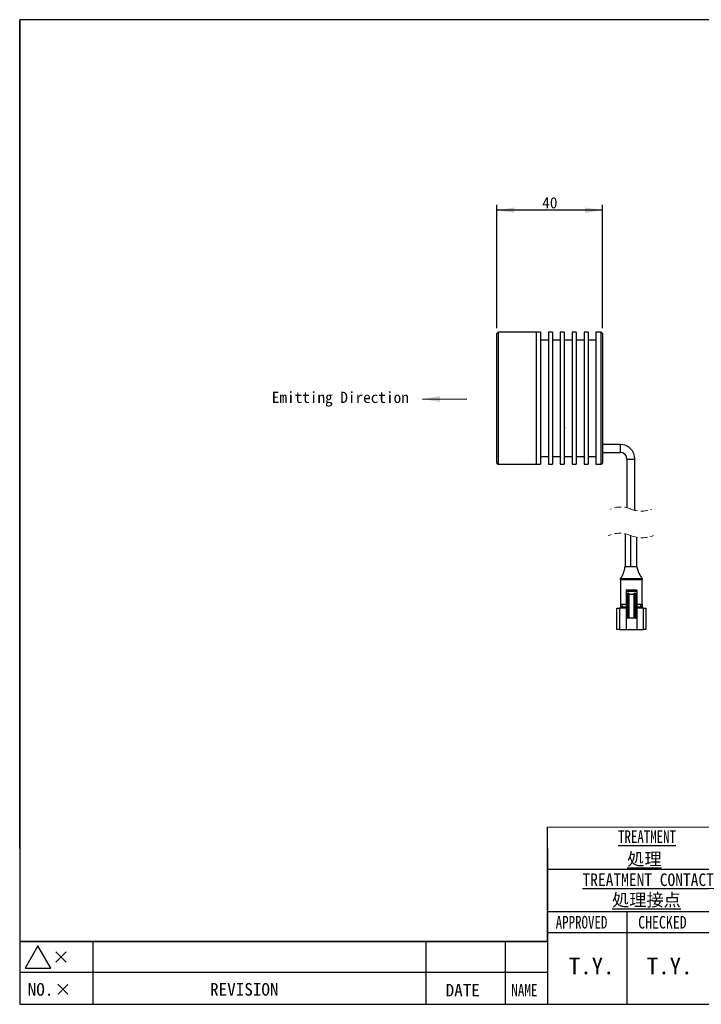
# Model space of a CAD drawing. Header units: millimetres. Extents: x 22 to 587, y 7 to 395.
# Tile 1 of 4: x 22 to 280, y 16 to 388. Entities that reach past the tile are written whole.
import ezdxf

# ---------------------------------------------------------------- set-up
doc = ezdxf.new("R2010")
doc.units = ezdxf.units.MM
doc.header["$LTSCALE"] = 2
doc.linetypes.add('HIDDEN', pattern=[1.905, 1.27, -0.635])
doc.layers.add('SLD-0', color=179, linetype='Continuous')
doc.layers.add('図面枠', color=9, linetype='Continuous')
doc.styles.add('SLDTEXTSTYLE1', font='MSGOTHIC.TTC')
doc.styles.add('SLDTEXTSTYLE12', font='MSGOTHIC.TTC', dxfattribs={"bigfont": 'bigfont'})
doc.styles.add('SLDTEXTSTYLE2', font='MSGOTHIC.TTC')
doc.styles.add('SLDTEXTSTYLE4', font='MSGOTHIC.TTC', dxfattribs={"width": 0.765613})
doc.styles.add('SLDTEXTSTYLE5', font='MSGOTHIC.TTC', dxfattribs={"width": 0.808235})
doc.styles.add('SLDTEXTSTYLE7', font='MSGOTHIC.TTC', dxfattribs={"width": 0.754366})
doc.styles.add('SLDTEXTSTYLE8', font='MSGOTHIC.TTC', dxfattribs={"width": 0.902519})
doc.styles.add('SLDTEXTSTYLE9', font='MSGOTHIC.TTC', dxfattribs={"width": 0.75})
doc.styles.get("Standard").update_dxf_attribs({"font": 'MSGOTHIC.TTC'})
doc.dimstyles.new('SLDDIMSTYLE0', dxfattribs={"dimtxt": 0.18, "dimasz": 6.604, "dimexe": 0, "dimexo": 0.0625, "dimgap": 0, "dimtad": 0, "dimtih": 1, "dimtoh": 1, "dimdec": 0, "dimrnd": 1e-09, "dimzin": 0, "dimdsep": 46, "dimtxsty": 'STANDARD', "dimsah": 1, "dimcen": 0.09, "dimadec": 0, "dimazin": 0, "dimtfac": 6.604, "dimtdec": 0, "dimtofl": 0, "dimtmove": 0, "dimatfit": 3, "dimfxl": 1, "dimfrac": 2, "dimtolj": 1, "dimtzin": 0, "dimarcsym": 0})
doc.dimstyles.new('SLDDIMSTYLE1', dxfattribs={"dimtxt": 4.850694, "dimasz": 6.604, "dimexe": 0, "dimexo": 0.0625, "dimgap": 1.212674, "dimtad": 1, "dimdec": 0, "dimrnd": 1e-09, "dimzin": 12, "dimdsep": 46, "dimtxsty": 'SLDTEXTSTYLE1', "dimsah": 1, "dimcen": 0.09, "dimadec": 0, "dimazin": 3, "dimtfac": 1, "dimtdec": 3, "dimtofl": 0, "dimtmove": 0, "dimatfit": 3, "dimfxl": 1, "dimfrac": 2, "dimtolj": 1, "dimtzin": 12, "dimarcsym": 0})

# ---------------------------------------------------------------- blocks, each defined once
blk = doc.blocks.new('_D')
at = {"layer": 'SLD-0'}
for p, q in [((202.48, 271.3), (202.48, 317.96)), ((242.48, 271.3), (242.48, 317.96)), ((242.48, 315.96), (202.48, 315.96))]:
    blk.add_line(p, q, dxfattribs=at)
for points in [[(202.48, 315.96), (209.09, 314.94), (209.09, 316.98)], [(242.48, 315.96), (235.88, 316.98), (235.88, 314.94)]]:
    blk.add_solid(points, dxfattribs=at)
at = {"layer": 'SLD-0', "insert": (219.66, 320.89), "char_height": 4.233, "attachment_point": 1, "style": 'SLDTEXTSTYLE1'}
blk.add_mtext('40', dxfattribs=at)

msp = doc.modelspace()

# ---------------------------------------------------------------- linework, layer by layer
at = {"color": 7, "linetype": 'Continuous', "lineweight": 25}
for p, q in [((202.984894, 269.80358), (202.484895, 269.303583)), ((202.484895, 220.303583), (202.484895, 269.303583)), ((217.484895, 269.80358), (202.984894, 269.80358)), ((202.984894, 269.80358), (202.984894, 219.803583)), ((218.984895, 269.80358), (217.484895, 269.80358)), ((217.484895, 219.803583), (217.484895, 269.80358)), ((218.984895, 269.80358), (218.984895, 244.803581)), ((223.484895, 269.80358), (221.984895, 269.80358)), ((221.984895, 269.80358), (221.984895, 244.803581)), ((223.484895, 269.80358), (223.484895, 244.803581)), ((227.984895, 269.80358), (226.484895, 269.80358)), ((226.484895, 269.80358), (226.484895, 244.803581)), ((227.984895, 269.80358), (227.984895, 244.803581)), ((232.484895, 269.80358), (230.984895, 269.80358)), ((230.984895, 269.80358), (230.984895, 244.803581)), ((232.484895, 269.80358), (232.484895, 244.803581)), ((236.984895, 269.80358), (235.484895, 269.80358)), ((235.484895, 269.80358), (235.484895, 244.803581)), ((236.984895, 269.80358), (236.984895, 244.803581)), ((241.984895, 269.80358), (239.984895, 269.80358)), ((239.984895, 269.80358), (239.984895, 244.803581)), ((242.484894, 269.303583), (241.984895, 269.80358)), ((241.984895, 219.803583), (241.984895, 269.80358)), ((242.484894, 269.303583), (242.484894, 220.303583)), ((221.984895, 266.803581), (218.984895, 266.803581)), ((226.484895, 266.803581), (223.484895, 266.803581)), ((230.984895, 266.803581), (227.984895, 266.803581)), ((235.484895, 266.803581), (232.484895, 266.803581)), ((239.984895, 266.803581), (236.984895, 266.803581)), ((218.984895, 244.803581), (218.984895, 219.803583)), ((221.984895, 244.803581), (221.984895, 219.803583)), ((223.484895, 244.803581), (223.484895, 219.803583)), ((226.484895, 244.803581), (226.484895, 219.803583)), ((227.984895, 244.803581), (227.984895, 219.803583)), ((230.984895, 244.803581), (230.984895, 219.803583)), ((232.484895, 244.803581), (232.484895, 219.803583)), ((235.484895, 244.803581), (235.484895, 219.803583)), ((236.984895, 244.803581), (236.984895, 219.803583)), ((239.984895, 244.803581), (239.984895, 219.803583)), ((228.010566, 233.824216), (228.135096, 233.824216)), ((228.134624, 233.825034), (228.290896, 233.55438)), ((249.206983, 227.303583), (242.484894, 227.303583)), ((242.484894, 224.303583), (249.206983, 224.303583)), ((202.484895, 220.303583), (202.984894, 219.803583)), ((202.984894, 219.803583), (217.484895, 219.803583)), ((217.484895, 219.803583), (218.984895, 219.803583)), ((218.984895, 222.803583), (221.984895, 222.803583)), ((221.984895, 219.803583), (223.484895, 219.803583)), ((223.484895, 222.803583), (226.484895, 222.803583)), ((226.484895, 219.803583), (227.984895, 219.803583)), ((227.984895, 222.803583), (230.984895, 222.803583)), ((230.984895, 219.803583), (232.484895, 219.803583)), ((232.484895, 222.803583), (235.484895, 222.803583)), ((235.484895, 219.803583), (236.984895, 219.803583)), ((236.984895, 222.803583), (239.984895, 222.803583)), ((239.984895, 219.803583), (241.984895, 219.803583)), ((241.984895, 219.803583), (242.484894, 220.303583)), ((251.706985, 221.803583), (251.706985, 203.356495)), ((254.706983, 202.371118), (254.706983, 221.803583)), ((251.006984, 193.523403), (251.006984, 180.962752)), ((253.206984, 180.962752), (253.206984, 192.863807)), ((255.406984, 180.962752), (255.406984, 192.20421)), ((255.456985, 180.962752), (250.956983, 180.962752)), ((249.306983, 176.150504), (249.306983, 176.462754)), ((257.506984, 176.462754), (249.306983, 176.462754)), ((257.506984, 176.150504), (249.306983, 176.150504)), ((249.306983, 176.150504), (249.306983, 166.862752)), ((257.506984, 176.462754), (257.506984, 176.150504)), ((257.506984, 166.862752), (257.506984, 176.150504)), ((255.406984, 172.24906), (251.406983, 172.24906)), ((251.406983, 172.24906), (251.406983, 171.749059)), ((255.406984, 171.749059), (251.406983, 171.749059)), ((251.406983, 171.749059), (251.406983, 170.612752)), ((255.406984, 172.24906), (255.406984, 171.749059)), ((255.406984, 171.749059), (255.406984, 170.612752)), ((251.806985, 170.612752), (251.406983, 170.612752)), ((251.406983, 170.612752), (251.406983, 161.612756)), ((251.806985, 170.612752), (251.806985, 170.632593)), ((251.906984, 161.612756), (251.906984, 170.590929)), ((252.006984, 171.068944), (252.306984, 171.068944)), ((252.006984, 171.068944), (252.006984, 171.027276)), ((252.306984, 171.027276), (252.006984, 171.027276)), ((252.006984, 171.027276), (252.006984, 161.71275)), ((252.306984, 171.068944), (252.306984, 171.027276)), ((252.306984, 161.71275), (252.306984, 171.027276)), ((252.406984, 170.590929), (252.406984, 161.612756)), ((252.506983, 170.632593), (252.506983, 170.612752)), ((254.306984, 170.612752), (252.506983, 170.612752)), ((254.306984, 170.612752), (254.306984, 170.632593)), ((254.406984, 161.612756), (254.406984, 170.590929)), ((254.506984, 171.068944), (254.806983, 171.068944)), ((254.506984, 171.068944), (254.506984, 171.027276)), ((254.806983, 171.027276), (254.506984, 171.027276)), ((254.506984, 171.027276), (254.506984, 161.71275)), ((254.806983, 171.068944), (254.806983, 171.027276)), ((254.806983, 161.71275), (254.806983, 171.027276)), ((254.906985, 170.590929), (254.906985, 161.612756)), ((255.006985, 170.632593), (255.006985, 170.612752)), ((255.406984, 170.612752), (255.006985, 170.612752)), ((255.406984, 170.612752), (255.406984, 161.612756)), ((247.906984, 157.362751), (247.906984, 165.362752)), ((247.906984, 165.362752), (248.906984, 165.362752)), ((248.906984, 165.362752), (248.906984, 157.362751)), ((251.406983, 165.362752), (248.906984, 165.362752)), ((249.306983, 166.862752), (251.406983, 166.862752)), ((249.406985, 165.862753), (249.406985, 166.862752)), ((249.906984, 165.862753), (249.406985, 165.862753)), ((249.906984, 166.862752), (249.906984, 165.862753)), ((249.906984, 165.862753), (249.906984, 165.362752)), ((249.906984, 165.862753), (251.406983, 165.862753)), ((255.406984, 166.862752), (257.506984, 166.862752)), ((255.406984, 165.862753), (256.906983, 165.862753)), ((257.906983, 165.362752), (255.406984, 165.362752)), ((256.906983, 165.862753), (256.906983, 166.862752)), ((256.906983, 165.362752), (256.906983, 165.862753)), ((257.406984, 165.862753), (256.906983, 165.862753)), ((257.406984, 166.862752), (257.406984, 165.862753)), ((257.906983, 157.362751), (257.906983, 165.362752)), ((257.906983, 165.362752), (258.906984, 165.362752)), ((258.906984, 165.362752), (258.906984, 157.362751)), ((251.906984, 161.612756), (251.406983, 161.612756)), ((251.406983, 161.612756), (251.406983, 157.362751)), ((252.406984, 161.612756), (251.906984, 161.612756)), ((252.006984, 161.71275), (252.306984, 161.71275)), ((254.406984, 161.612756), (252.406984, 161.612756)), ((254.906985, 161.612756), (254.406984, 161.612756)), ((254.506984, 161.71275), (254.806983, 161.71275)), ((255.406984, 161.612756), (254.906985, 161.612756)), ((255.406984, 161.612756), (255.406984, 157.362751)), ((248.906984, 157.362751), (247.906984, 157.362751)), ((248.906984, 157.362751), (251.406983, 157.362751)), ((251.406983, 157.362751), (255.406984, 157.362751)), ((255.406984, 157.362751), (257.906983, 157.362751)), ((258.906984, 157.362751), (257.906983, 157.362751))]:
    msp.add_line(p, q, dxfattribs=at)
at = {"color": 8, "linetype": 'Continuous', "lineweight": 25}
for p, q in [((249.206983, 224.303583), (249.206983, 227.303583)), ((251.706985, 221.803583), (254.706983, 221.803583))]:
    msp.add_line(p, q, dxfattribs=at)
at = {"color": 7, "linetype": 'Continuous', "lineweight": 25, "flags": 128}
for points in [[(251.806985, 170.632593), (251.826494, 170.631792), (251.845253, 170.629423), (251.862542, 170.625571), (251.877694, 170.620389), (251.890131, 170.614078), (251.899372, 170.606873), (251.905062, 170.599058), (251.906984, 170.590929)], [(252.506983, 170.632593), (252.487476, 170.631792), (252.468715, 170.629423), (252.451426, 170.625571), (252.436274, 170.620389), (252.423837, 170.614078), (252.414596, 170.606873), (252.408906, 170.599058), (252.406984, 170.590929)], [(254.306984, 170.632593), (254.326493, 170.631792), (254.345252, 170.629423), (254.362541, 170.625571), (254.377696, 170.620389), (254.390131, 170.614078), (254.399371, 170.606873), (254.405063, 170.599058), (254.406984, 170.590929)], [(255.006985, 170.632593), (254.987475, 170.631792), (254.968717, 170.629423), (254.951428, 170.625571), (254.936273, 170.620389), (254.923836, 170.614078), (254.914596, 170.606873), (254.908905, 170.599058), (254.906985, 170.590929)], [(252.006984, 161.71275), (251.965766, 161.671534), (251.92961, 161.635376), (251.916778, 161.622546), (251.909305, 161.615073), (251.906984, 161.612756)], [(252.306984, 161.71275), (252.348202, 161.671534), (252.384358, 161.635376), (252.39719, 161.622546), (252.404663, 161.615073), (252.406984, 161.612756)], [(254.506984, 161.71275), (254.465765, 161.671534), (254.429609, 161.635376), (254.416778, 161.622546), (254.409305, 161.615073), (254.406984, 161.612756)]]:
    msp.add_lwpolyline(points, dxfattribs=at)
at = {"color": 7, "linetype": 'Continuous', "lineweight": 25}
for centre, radius, start, end in [((249.206984, 221.803584), 5.499999, 359.9999889, 90.0000111), ((249.206982, 221.80358), 2.500002, 0.00006679, 89.9999759), ((239.092466, 182.760578), 11.999956, 328.34383547, 351.38354095), ((267.167909, 183.580786), 11.999994, 192.60154802, 216.38225927), ((248.906981, 165.862756), 0.500004, 270.00030309, 359.99969691), ((257.906988, 165.862756), 0.500004, 180.00030309, 269.99948346)]:
    msp.add_arc(centre, radius, start, end, dxfattribs=at)
at = {"color": 7, "linetype": 'HIDDEN', "lineweight": 18}
for centre, radius, start, end in [((249.281984, 193.443806), 10.205, 67.38013505, 112.61986495), ((257.131984, 212.283806), 10.205, 247.38013505, 292.61986495), ((248.931984, 182.603806), 11.115, 67.38013505, 112.61986495), ((257.481984, 203.123806), 11.115, 247.38013505, 292.61986495)]:
    msp.add_arc(centre, radius, start, end, dxfattribs=at)
at = {"color": 7, "linetype": 'Continuous', "lineweight": 25}
for points, knots in [([(251.806985, 170.632593), (251.814624, 170.7394), (251.823847, 170.868339), (251.893763, 170.995891), (251.926303, 171.034361), (251.956563, 171.056012), (251.981837, 171.066958), (251.99887, 171.068303), (252.006984, 171.068944)], [0, 0, 0, 0, 0.6104212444, 0.7369072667, 0.8419850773, 0.9009288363, 0.9528058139, 1, 1, 1, 1]), ([(251.906984, 170.372754), (251.903318, 170.431176), (251.898907, 170.501483), (251.863742, 170.572322), (251.847505, 170.593559), (251.832317, 170.60556), (251.819644, 170.611647), (251.811051, 170.612397), (251.806985, 170.612752)], [0, 0, 0, 0, 0.6212364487, 0.7476177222, 0.8507114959, 0.9072797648, 0.9561274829, 1, 1, 1, 1]), ([(251.906984, 170.590929), (251.910558, 170.694531), (251.915301, 170.832067), (251.95553, 170.975455), (251.982626, 171.015925), (251.99561, 171.02473), (252.002218, 171.02697), (252.005421, 171.027176), (252.006984, 171.027276)], [0, 0, 0, 0, 0.6701457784, 0.8896514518, 0.9551865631, 0.9792587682, 0.9898775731, 1, 1, 1, 1]), ([(252.306984, 171.068944), (252.315098, 171.068303), (252.332131, 171.066958), (252.357405, 171.056012), (252.387665, 171.034361), (252.420205, 170.995891), (252.490121, 170.868339), (252.499344, 170.7394), (252.506983, 170.632593)], [0, 0, 0, 0, 0.0471941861, 0.0990711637, 0.1580149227, 0.2630927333, 0.3895787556, 1, 1, 1, 1]), ([(252.306984, 171.027276), (252.308547, 171.027176), (252.311751, 171.02697), (252.31836, 171.02473), (252.331346, 171.015927), (252.358438, 170.975453), (252.398667, 170.832069), (252.403411, 170.694532), (252.406984, 170.590929)], [0, 0, 0, 0, 0.01012639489, 0.02074516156, 0.04482067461, 0.11035308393, 0.32985663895, 1, 1, 1, 1]), ([(252.506983, 170.612752), (252.502918, 170.612397), (252.494325, 170.611646), (252.481651, 170.605561), (252.466462, 170.593559), (252.450226, 170.572322), (252.415061, 170.501483), (252.410649, 170.431176), (252.406984, 170.372754)], [0, 0, 0, 0, 0.0438658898, 0.0927197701, 0.1492880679, 0.2523818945, 0.3787632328, 1, 1, 1, 1]), ([(254.306984, 170.632593), (254.314624, 170.7394), (254.323847, 170.868339), (254.393763, 170.995891), (254.426302, 171.034361), (254.456563, 171.056013), (254.481837, 171.066958), (254.49887, 171.068303), (254.506984, 171.068944)], [0, 0, 0, 0, 0.6104213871, 0.736907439, 0.8419852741, 0.900929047, 0.9528093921, 1, 1, 1, 1]), ([(254.406984, 170.372754), (254.40332, 170.431177), (254.398911, 170.501485), (254.363741, 170.572321), (254.347505, 170.593559), (254.332317, 170.60556), (254.319643, 170.611647), (254.31105, 170.612397), (254.306984, 170.612752)], [0, 0, 0, 0, 0.6212341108, 0.7476182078, 0.8507117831, 0.9072799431, 0.9561275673, 1, 1, 1, 1]), ([(254.406984, 170.590929), (254.410557, 170.694532), (254.415301, 170.832069), (254.455533, 170.975454), (254.482625, 171.015925), (254.49561, 171.02473), (254.502218, 171.02697), (254.505421, 171.027176), (254.506984, 171.027276)], [0, 0, 0, 0, 0.67014755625, 0.88965368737, 0.95518646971, 0.97925872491, 0.98987755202, 1, 1, 1, 1]), ([(254.806983, 171.068944), (254.815097, 171.068303), (254.83213, 171.066958), (254.857405, 171.056012), (254.887665, 171.034361), (254.920206, 170.995891), (254.990121, 170.868338), (254.999345, 170.7394), (255.006985, 170.632593)], [0, 0, 0, 0, 0.0471940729, 0.099070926, 0.1580145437, 0.2630945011, 0.38958022, 1, 1, 1, 1]), ([(254.806983, 171.027276), (254.808547, 171.027176), (254.811751, 171.02697), (254.81836, 171.024731), (254.831345, 171.015925), (254.858441, 170.975456), (254.898661, 170.832065), (254.903409, 170.69453), (254.906985, 170.590929)], [0, 0, 0, 0, 0.010126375, 0.0207489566, 0.0448210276, 0.1103557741, 0.3298575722, 1, 1, 1, 1]), ([(255.006985, 170.612752), (255.002919, 170.612397), (254.994325, 170.611646), (254.981651, 170.605561), (254.966464, 170.593558), (254.950228, 170.572322), (254.915058, 170.501484), (254.910649, 170.431176), (254.906985, 170.372754)], [0, 0, 0, 0, 0.0438723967, 0.0927261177, 0.149288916, 0.2523824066, 0.3787663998, 1, 1, 1, 1]), ([(254.806983, 161.71275), (254.820724, 161.699012), (254.846517, 161.673223), (254.876578, 161.643146), (254.895407, 161.624335), (254.902942, 161.616788), (254.90621, 161.613528), (254.906985, 161.612756)], [0, 0, 0, 0, 0.4121838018, 0.7737585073, 0.9020787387, 0.9768002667, 1, 1, 1, 1])]:
    msp.add_open_spline(points, degree=3, knots=knots, dxfattribs=at)
at = {"layer": 'SLD-0', "color": 179, "linetype": 'Continuous', "lineweight": 18}
for p, q in [((21.999919, 388), (21.999919, 388.016219)), ((221.666667, 82.506667), (576.018165, 82.506667)), ((221.666667, 74.506667), (221.666667, 82.506667))]:
    msp.add_line(p, q, dxfattribs=at)
at = {"layer": '図面枠', "color": 179}
for p, q in [((21.999919, 388), (21.996152, 39.239947)), ((576.028663, 388.03088), (21.999919, 388)), ((21.999919, 74.506667), (21.999919, 388)), ((221.682676, 39.239947), (221.666667, 82.506667)), ((221.666667, 74.506667), (221.666667, 39.239947)), ((513.6666, 66.506667), (221.666667, 66.506667)), ((576, 50.506667), (221.666667, 50.506667)), ((251.6666, 50.506667), (251.6666, 15.506667)), ((21.996152, 39.239947), (221.682676, 39.239947)), ((49.666667, 39.239947), (22, 39.239947)), ((22, 39.239947), (22, 27.579947)), ((28.911942, 37.573333), (24.0622, 29.173333)), ((33.761684, 29.173333), (28.911942, 37.573333)), ((141.666667, 39.239947), (49.666667, 39.239947)), ((49.666667, 39.239947), (49.666667, 27.579947)), ((165.666667, 39.239947), (141.666667, 39.239947)), ((181.666667, 39.239947), (165.666667, 39.239947)), ((175.666666, 39.242376), (175.666666, 27.582376)), ((205.666667, 39.239947), (181.666667, 39.239947)), ((205.666667, 39.239947), (205.666667, 27.579947)), ((221.666667, 39.239947), (205.666667, 39.239947)), ((221.666667, 39.239947), (221.666667, 27.579947)), ((35.612853, 35.409947), (39.612853, 31.409947)), ((35.612853, 31.409947), (39.612853, 35.409947)), ((22, 33.416613), (22, 21.756613)), ((221.666667, 33.416613), (221.666667, 21.756613)), ((22, 27.579947), (22, 15.506667)), ((49.666667, 27.579947), (22, 27.579947)), ((24.0622, 29.173333), (33.761684, 29.173333)), ((49.666667, 27.579947), (49.666667, 15.506667)), ((141.666667, 27.579947), (49.666667, 27.579947)), ((165.666667, 27.579947), (141.666667, 27.579947)), ((181.666667, 27.579947), (165.666667, 27.579947)), ((175.666666, 27.582376), (175.666666, 15.506667)), ((205.666667, 27.579947), (181.666667, 27.579947)), ((205.666667, 27.579947), (205.666667, 15.506667)), ((221.666667, 27.579947), (205.666667, 27.579947)), ((221.666667, 27.579947), (221.666667, 15.506667)), ((221.666667, 27.579947), (221.666667, 15.919947)), ((22, 15.506667), (576, 15.506667))]:
    msp.add_line(p, q, dxfattribs=at)
at = {"layer": '図面枠', "color": 179, "linetype": 'Continuous'}
msp.add_line((341.618171, 42.507253), (221.666667, 42.507253), dxfattribs=at)
at = {"layer": '図面枠', "color": 179, "lineweight": 18}
msp.add_line((221.666667, 15.506667), (22, 15.506667), dxfattribs=at)

# ---------------------------------------------------------------- texts
at = {"layer": 'SLD-0', "insert": (143.27892, 247.244654), "char_height": 4.23333333, "attachment_point": 2, "style": 'SLDTEXTSTYLE1'}
msp.add_mtext('Emitting Direction', dxfattribs=at)
at = {"layer": 'SLD-0', "color": 179, "char_height": 4.7625, "attachment_point": 1, "style": 'SLDTEXTSTYLE12'}
for s, insert in [('\\L処理', (251.816667, 72.864142)), ('\\L処理接点', (246.084579, 57.386515))]:
    msp.add_mtext(s, dxfattribs=dict(at, insert=insert))
at = {"layer": '図面枠', "color": 179, "attachment_point": 2}
for s, insert, char_height, style in [('\\LTREATMENT', (259.292248, 81.342044), 4.7625, 'SLDTEXTSTYLE9'), ('\\LTREATMENT CONTACT', (259.741758, 65.014792), 4.7625, 'SLDTEXTSTYLE8'), ('APPROVED', (234.52527, 48.942823), 4.7625, 'SLDTEXTSTYLE7'), ('CHECKED', (265.115428, 48.942823), 4.7625, 'SLDTEXTSTYLE5'), ('T.Y.', (238.360511, 33.212832), 6.35, 'SLDTEXTSTYLE1'), ('T.Y.', (267.861291, 33.212832), 6.35, 'SLDTEXTSTYLE1'), ('NO.', (29.879065, 23.535017), 4.7625, 'SLDTEXTSTYLE2'), ('×', (38.35397, 23.535017), 4.7625, 'SLDTEXTSTYLE2'), ('REVISION', (106.952212, 23.535017), 4.7625, 'SLDTEXTSTYLE2'), ('DATE', (189.593603, 23.225349), 4.7625, 'SLDTEXTSTYLE2'), ('NAME', (212.920601, 23.225349), 4.7625, 'SLDTEXTSTYLE4')]:
    msp.add_mtext(s, dxfattribs=dict(at, insert=insert, char_height=char_height, style=style))

# ---------------------------------------------------------------- dimensions: what is measured, and where the dimension line sits
at = {"layer": 'SLD-0'}
dim = msp.add_linear_dim(base=(202.484895, 315.959429), p1=(242.484895, 269.303583), p2=(202.484895, 269.303583), dimstyle='SLDDIMSTYLE1', dxfattribs=at)
dim.commit()
dim.dimension.update_dxf_attribs({"geometry": '_D', "text_midpoint": (222.484895, 315.959429), "dimtype": 160})

# ---------------------------------------------------------------- leaders
msp.add_leader([(174.368306, 244.514724), (191.157535, 244.537236)], dimstyle='SLDDIMSTYLE0', dxfattribs=at)

doc.saveas('drawing.dxf')
